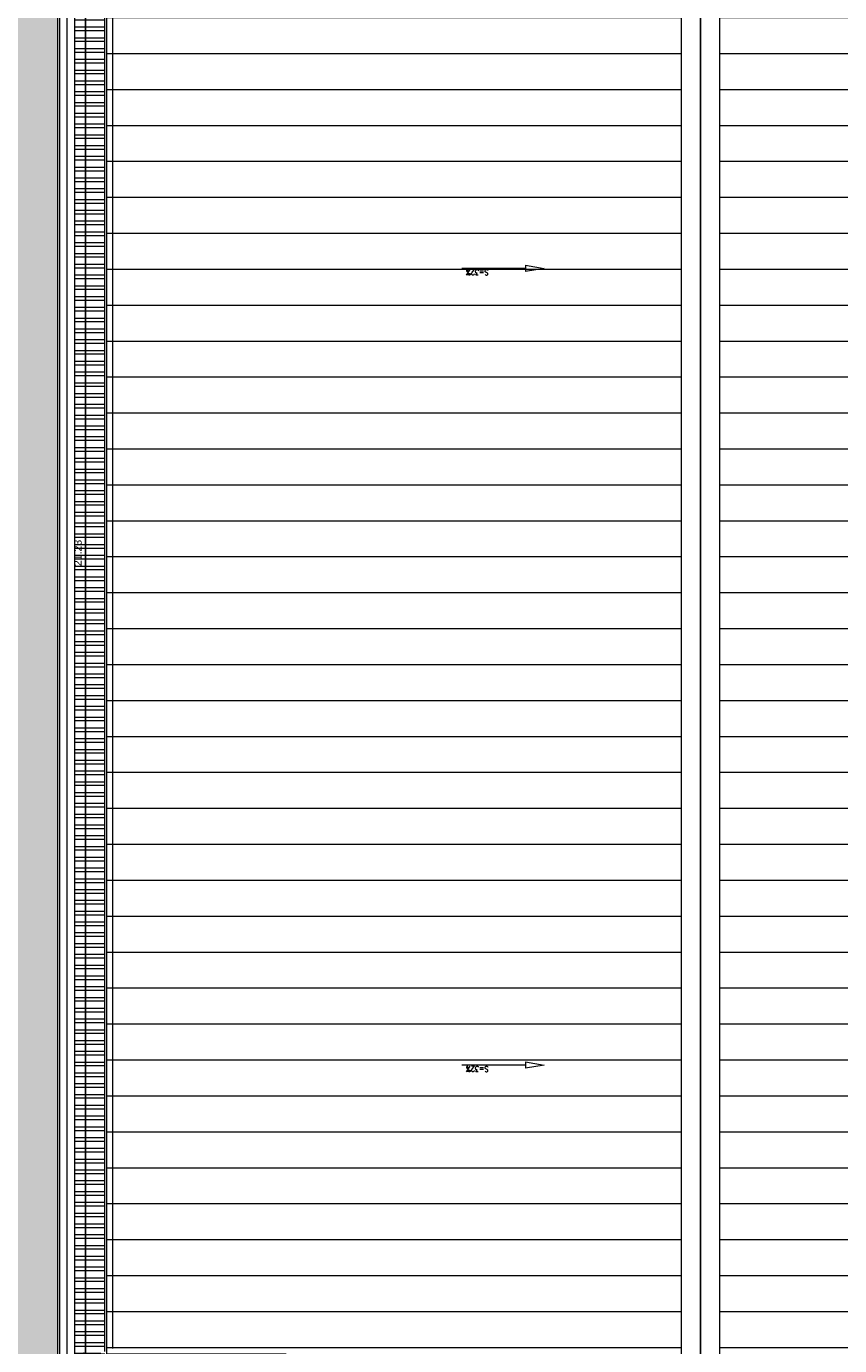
# Model space of a CAD drawing. Header units: millimetres. Extents: x -1567 to 968, y -503 to 481.
# Tile 120 of 145: x -480 to -469, y -122 to -104. Entities that reach past the tile are written whole.
import ezdxf
from ezdxf import colors
from ezdxf.entities.mleader import LeaderData, LeaderLine
from ezdxf.math import Vec2, Vec3

# ---------------------------------------------------------------- set-up
doc = ezdxf.new("R2010")
doc.units = ezdxf.units.MM
doc.linetypes.add('Dot & Dashed', pattern=[0.670277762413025, 0.352777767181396, -0.176388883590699, 0, -0.14111111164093])
doc.layers.get('0').update_dxf_attribs({"lineweight": 0})
for name, color, linetype, lineweight in [('.', 7, 'Continuous', 0), ('0_MUROS 1', 152, 'Continuous', 5), ('0_TEXTOS 4', 104, 'Continuous', 9), ('CUNETAS', 5, 'Continuous', 0)]:
    doc.layers.add(name, color=color, linetype=linetype, lineweight=lineweight)
doc.layers.add('0_PISOS', color=252, linetype='Continuous', lineweight=0, true_color=0x8a8a8a)
doc.layers.add('LCOTAS', color=7, linetype='Continuous')
doc.styles.add('TEXTO PATRON', font='arial.ttf')
doc.styles.add('TIPO ROMANS', font='romans.shx')
doc.dimstyles.new('03(1-50)', dxfattribs={"dimtxt": 0.1, "dimasz": 0.05, "dimexe": 0.025, "dimexo": 0.025, "dimgap": 0.05, "dimtad": 2, "dimzin": 0, "dimdsep": 46, "dimtxsty": 'TEXTO PATRON', "dimblk": 'ARCHTICK', "dimcen": 0.05, "dimdle": 0.025, "dimazin": 0, "dimtfac": 1, "dimtofl": 0, "dimtmove": 0, "dimatfit": 3, "dimldrblk": 'ARCHTICK', "dimfxl": 1, "dimtolj": 1, "dimtzin": 0, "dimarcsym": 0})
pattern_1 = [(180, (-601.6957230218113, -202.5151609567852), (0, -0.4762500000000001), [])]

# ---------------------------------------------------------------- blocks, each defined once
blk = doc.blocks.new('DRENAJES TECHOS')
at = {"layer": '.', "lineweight": 0, "true_color": 0xc7c8ca}
h = blk.add_hatch(dxfattribs=at)
h.set_pattern_fill('ANSI32', color=9, scale=0.015, angle=135)
h.set_pattern_definition([(180, (-560.758978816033, -281.1253638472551), (0, -0.142875), []), (180, (-560.8066038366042, -281.077738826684), (0, -0.142875), [])])
h.paths.add_polyline_path([(-549.82671939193, -319.7343857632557), (-550.2267193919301, -319.7343857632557), (-550.22671939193, -340.9278693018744), (-549.8267193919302, -340.7621838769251)])
at = {"color": 9, "lineweight": 0, "true_color": 0xc7c8ca}
blk.add_line((-549.8267193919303, -340.7621838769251), (-549.82671939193, -319.7907692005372), dxfattribs=at)
at = {"layer": 'CUNETAS', "color": 9, "lineweight": 0, "true_color": 0xc7c8ca}
for p, q in [((-550.3267193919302, -340.9692906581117), (-550.3267193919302, -319.6907692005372)), ((-549.7267193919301, -319.6907692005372), (-549.7267193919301, -340.7207625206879)), ((-550.2267193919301, -319.7907692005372), (-550.2267193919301, -340.9278693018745))]:
    blk.add_line(p, q, dxfattribs=at)
blk = doc.blocks.new('_ClosedBlank')
at = {"color": 0, "linetype": 'ByBlock', "lineweight": -2}
for p, q in [((-1, 0.1666666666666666), (0, 0)), ((-1, 0.1666666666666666), (-1, -0.1666666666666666)), ((0, 0), (-1, -0.1666666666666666))]:
    blk.add_line(p, q, dxfattribs=at)
blk = doc.blocks.new('_ARCHTICK')
at = {"color": 0, "linetype": 'ByBlock', "const_width": 0.15}
blk.add_lwpolyline([(-0.5, -0.5), (0.5, 0.5)], dxfattribs=at)
blk = doc.blocks.new('*D2983')
at = {"layer": 'Defpoints', "color": 0, "lineweight": 30, "transparency": 16777216}
for p in [(-478.7474802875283, -100.4110629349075), (-479.028032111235, -121.6410629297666), (-478.7474802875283, -121.6410629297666)]:
    blk.add_point(p, dxfattribs=at)
at = {"layer": 'LCOTAS', "color": 0, "lineweight": -2, "transparency": 16777216}
for p, q in [((-478.7724802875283, -100.4110629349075), (-479.0530321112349, -100.4110629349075)), ((-479.028032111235, -100.3860629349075), (-479.028032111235, -121.6660629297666)), ((-478.7724802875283, -121.6410629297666), (-479.0530321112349, -121.6410629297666))]:
    blk.add_line(p, q, dxfattribs=at)
at = {"layer": 'LCOTAS', "color": 0, "lineweight": -2, "transparency": 16777216, "xscale": 0.05, "yscale": 0.05, "zscale": 0.05}
for p, rotation in [((-479.028032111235, -100.4110629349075), 90), ((-479.028032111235, -121.6410629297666), 270)]:
    blk.add_blockref('_ARCHTICK', p, dxfattribs=dict(at, rotation=rotation))
at = {"layer": 'LCOTAS', "color": 0, "lineweight": 30, "transparency": 16777216, "insert": (-479.129123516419, -111.0260629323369), "char_height": 0.1, "attachment_point": 5, "rotation": 90, "style": 'TEXTO PATRON'}
blk.add_mtext('\\A1;21.23', dxfattribs=at)
blk = doc.blocks.new('TECHO SUM')
at = {"lineweight": 0, "true_color": 0x636466}
h = blk.add_hatch(dxfattribs=at)
h.set_pattern_fill('ANSI31', color=251, scale=0.15, angle=135)
h.set_pattern_definition(pattern_1)
h.paths.add_polyline_path([(-619.0344173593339, -153.2389001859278), (-619.0344173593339, -174.4689001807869), (-616.6594173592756, -174.4689001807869), (-616.6594173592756, -187.8189001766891), (-611.4194173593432, -187.8189001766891), (-611.4194173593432, -153.2389001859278)])
h = blk.add_hatch(dxfattribs=at)
h.set_pattern_fill('ANSI31', color=251, scale=0.15, angle=135)
h.set_pattern_definition(pattern_1)
h.paths.add_polyline_path([(-603.3044173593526, -153.2389001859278), (-603.3044173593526, -174.4689001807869), (-605.6794173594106, -174.4689001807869), (-605.6794173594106, -187.8189001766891), (-610.9194173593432, -187.8189001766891), (-610.9194173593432, -153.2389001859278)])
at = {"color": 18, "lineweight": 5, "true_color": 0x000000}
blk.add_lwpolyline([(-603.3044173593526, -153.2389001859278), (-603.3044173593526, -174.4689001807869), (-605.6794173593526, -174.4689001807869), (-605.6794173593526, -187.8189001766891), (-616.6594173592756, -187.8189001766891), (-616.6594173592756, -174.4689001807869), (-619.0344173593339, -174.4689001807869), (-619.0344173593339, -153.2389001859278), (-603.3044173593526, -153.2389001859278)], dxfattribs=at)
at = {"layer": '0_MUROS 1', "lineweight": 5}
for points in [[(-611.1694173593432, -187.8189001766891), (-611.4194173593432, -187.8189001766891), (-611.4194173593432, -153.2389001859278), (-611.1694173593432, -153.2389001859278)], [(-610.9194173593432, -187.8189001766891), (-611.1694173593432, -187.8189001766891), (-611.1694173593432, -153.2389001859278), (-610.9194173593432, -153.2389001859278)]]:
    blk.add_lwpolyline(points, close=True, dxfattribs=at)
at = {"layer": '0_TEXTOS 4', "linetype": 'Dot & Dashed', "ltscale": 0.5}
ml = blk.add_multileader_mtext('Standard', dxfattribs=at)
ml.set_content('{\\W0.85;S=32% }', color=256, style='TIPO ROMANS')
ml.set_leader_properties()
ml.set_arrow_properties(name='CLOSEDBLANK')
ml.build(insert=Vec2(0, 0))
ml.multileader.update_dxf_attribs({"text_left_attachment_type": 6, "text_right_attachment_type": 6, "dogleg_length": 0.1, "arrow_head_size": 0.25})
ctx = ml.context
ctx.base_point, ctx.char_height, ctx.arrow_head_size, ctx.landing_gap_size, ctx.plane_origin, ctx.plane_x_axis, ctx.plane_y_axis = Vec3(-613.9516520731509, -160.0840531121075), 0.075, 0.25, 0.025, Vec3(-612.9698307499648, -157.7760447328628), Vec3(-1, 1e-16), Vec3(-1e-16, -1)
ctx.left_attachment, ctx.right_attachment = 6, 6
notes = []
notes.append((ctx, [(0, (1, 1, 0), (-613.851652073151, -160.0840531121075), (-1, 1e-16), 0.1, [(0, [(-613.2385519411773, -160.0840531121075)], 0, [])])]))
ctx.mtext.insert, ctx.mtext.text_direction, ctx.mtext.rotation, ctx.mtext.width, ctx.mtext.defined_height, ctx.mtext.line_spacing_style, ctx.mtext.flow_direction = Vec3(-613.976652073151, -160.1740531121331), Vec3(-1, 1e-16), 3.141592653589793, 1.144309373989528, 0.2852445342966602, 2, 5
ml = blk.add_multileader_mtext('Standard', dxfattribs=at)
ml.set_content('{\\W0.85;S=32% }', color=256, style='TIPO ROMANS')
ml.set_leader_properties()
ml.set_arrow_properties(name='CLOSEDBLANK')
ml.build(insert=Vec2(0, 0))
ml.multileader.update_dxf_attribs({"text_left_attachment_type": 6, "text_right_attachment_type": 6, "dogleg_length": 0.1, "arrow_head_size": 0.25})
ctx = ml.context
ctx.base_point, ctx.char_height, ctx.arrow_head_size, ctx.landing_gap_size, ctx.plane_origin, ctx.plane_x_axis, ctx.plane_y_axis = Vec3(-613.9516520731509, -170.6397684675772), 0.075, 0.25, 0.025, Vec3(-612.9698307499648, -168.3317600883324), Vec3(-1, 1e-16), Vec3(-1e-16, -1)
ctx.left_attachment, ctx.right_attachment = 6, 6
notes.append((ctx, [(0, (1, 1, 0), (-613.851652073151, -170.6397684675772), (-1, 1e-16), 0.1, [(0, [(-613.2385519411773, -170.6397684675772)], 0, [])])]))
ctx.mtext.insert, ctx.mtext.text_direction, ctx.mtext.rotation, ctx.mtext.width, ctx.mtext.defined_height, ctx.mtext.line_spacing_style, ctx.mtext.flow_direction = Vec3(-613.976652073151, -170.7297684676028), Vec3(-1, 1e-16), 3.141592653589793, 1.144309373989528, 0.2852445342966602, 2, 5
for ctx, leaders in notes:
    for number, flags, end, landing, length, lines in leaders:
        leader = LeaderData()
        leader.index, (leader.has_last_leader_line, leader.has_dogleg_vector, leader.attachment_direction) = number, flags
        leader.last_leader_point, leader.dogleg_vector, leader.dogleg_length = Vec3(end), Vec3(landing), length
        for number, points, colour, breaks in lines:
            line = LeaderLine()
            line.index, line.vertices, line.color, line.breaks = number, Vec3.list(points), colors.encode_raw_color(colour), breaks
            leader.lines.append(line)
        ctx.leaders.append(leader)

msp = doc.modelspace()

# ---------------------------------------------------------------- hatches: boundary and pattern name
at = {"layer": '.', "true_color": 0x636466, "transparency": 33554559}
h = msp.add_hatch(dxfattribs=at)
h.set_pattern_fill('AR-SAND', color=251, scale=0.0087, angle=-90.00000000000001)
h.set_pattern_definition([(307.5, (-347735.5681414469, -9281814.340327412), (0.4257895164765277, 0.0139202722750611), [0, -0.3358895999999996, 0, -0.3756659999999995, 0, -0.3590924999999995]), (277.5, (-347735.5681414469, -9281814.340327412), (0.6236378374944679, -0.3910852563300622), [0, -0.1812035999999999, 0, -0.3027425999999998, 0, -0.1160144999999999]), (237.5, (-347735.5681414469, -9281814.06852201), (0.0012503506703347, -0.6881633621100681), [0, -0.1104899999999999, 0, -0.3977639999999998, 0, -0.5193029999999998]), (227.5, (-347735.5681414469, -9281814.06852201), (0.193948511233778, -0.6642941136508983), [0, -0.0552449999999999, 0, -0.2607563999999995, 0, -0.2983229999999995])])
edge = h.paths.add_edge_path()
edge.add_line((-476.8973786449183, -122.2910662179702), (-479.0334991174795, -122.2910666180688))
edge.add_line((-479.0334991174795, -122.2910666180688), (-479.399522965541, -121.9250427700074))
edge.add_line((-479.399522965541, -121.9250427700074), (-479.3995956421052, -109.443373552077))
edge.add_line((-479.3995956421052, -109.443373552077), (-479.3996095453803, -109.4433751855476))
edge.add_line((-479.3996095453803, -109.4433751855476), (-479.3996308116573, -96.37145581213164))
edge.add_line((-479.3996308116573, -96.37145581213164), (-484.6608162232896, -96.37145581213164))
edge.add_line((-484.6608162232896, -96.37145581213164), (-485.0122880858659, -96.01998394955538))
edge.add_line((-485.0122880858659, -96.01998394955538), (-485.0122880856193, -84.7860658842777))
edge.add_line((-485.0122880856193, -84.7860658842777), (-485.0122880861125, -55.2910529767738))
edge.add_line((-485.0122880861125, -55.2910529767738), (-477.6986459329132, -55.29106244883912))
edge.add_line((-477.6986459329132, -55.29106244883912), (-477.6986459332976, -47.39669108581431))
edge.add_line((-477.6986459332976, -47.39669108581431), (-489.831846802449, -47.39669108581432))
edge.add_line((-489.831846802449, -47.39669108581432), (-489.8318891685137, -95.61606425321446))
edge.add_line((-489.8318891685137, -95.61606425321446), (-493.8339757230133, -95.6160642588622))
edge.add_line((-493.8339757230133, -95.6160642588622), (-493.8339757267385, -100.0660642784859))
edge.add_line((-493.8339757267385, -100.0660642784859), (-498.033960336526, -100.0660643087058))
edge.add_line((-498.033960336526, -100.0660643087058), (-498.033960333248, -105.4356513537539))
edge.add_line((-498.033960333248, -105.4356513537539), (-488.3063078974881, -105.4356513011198))
edge.add_arc((-488.3063078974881, -107.9356468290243), 2.499995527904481, 0.03456154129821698, 90, ccw=False)
edge.add_line((-485.8063128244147, -107.9341388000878), (-485.8063171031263, -122.8732217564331))
edge.add_line((-485.8063171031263, -122.8732217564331), (-485.8063221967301, -124.6749303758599))
edge.add_arc((-486.8053598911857, -124.6741916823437), 0.9990379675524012, 269.9461821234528, 359.9576352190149, ccw=False)
edge.add_line((-486.8062982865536, -125.673229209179), (-494.5477022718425, -125.6734598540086))
edge.add_line((-494.5477022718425, -125.6734598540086), (-494.5477022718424, -137.6734598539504))
edge.add_line((-494.5477022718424, -137.6734598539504), (-486.8062982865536, -137.6734598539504))
edge.add_arc((-486.8057714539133, -138.6729351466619), 0.9994754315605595, -0.03008570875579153, 90.0302011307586, ccw=False)
edge.add_line((-485.8062961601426, -138.6734599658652), (-485.8062938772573, -141.1510410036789))
edge.add_line((-485.8062938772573, -141.1510410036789), (-479.1462766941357, -141.1510410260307))
edge.add_line((-479.1462766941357, -141.1510410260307), (-479.113617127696, -136.4680936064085))
edge.add_arc((-478.1162829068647, -136.5410624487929), 0.9999999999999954, 90, 175.8154742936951, ccw=False)
edge.add_line((-478.1162829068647, -135.5410624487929), (-476.8975814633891, -135.5410628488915))
edge.add_line((-476.8975814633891, -135.5410628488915), (-476.8973786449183, -122.2910662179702))

# ---------------------------------------------------------------- linework, layer by layer
at = {"layer": '0_PISOS'}
for p, q in [((-479.3996308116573, -96.37145581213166), (-479.399522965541, -121.9250427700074)), ((-479.3746307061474, -96.39645581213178), (-479.3745230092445, -121.9146873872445))]:
    msp.add_line(p, q, dxfattribs=at)

# ---------------------------------------------------------------- block references
at = {"lineweight": 0}
for name, p in [('DRENAJES TECHOS', (71.05383910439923, 219.1542995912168)), ('TECHO SUM', (140.2869370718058, 52.82783725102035))]:
    msp.add_blockref(name, p, dxfattribs=at)

# ---------------------------------------------------------------- dimensions: what is measured, and where the dimension line sits
at = {"layer": 'LCOTAS', "color": 5, "lineweight": 30}
dim = msp.add_linear_dim(base=(-479.028032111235, -121.6410629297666), p1=(-478.7474802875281, -100.4110629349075), p2=(-478.7474802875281, -121.6410629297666), angle=90, dimstyle='03(1-50)', override={"dimzin": 1}, dxfattribs=at)
dim.commit()
dim.dimension.update_dxf_attribs({"geometry": '*D2983', "text_midpoint": (-479.129123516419, -111.0260629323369)})

doc.saveas('drawing.dxf')
